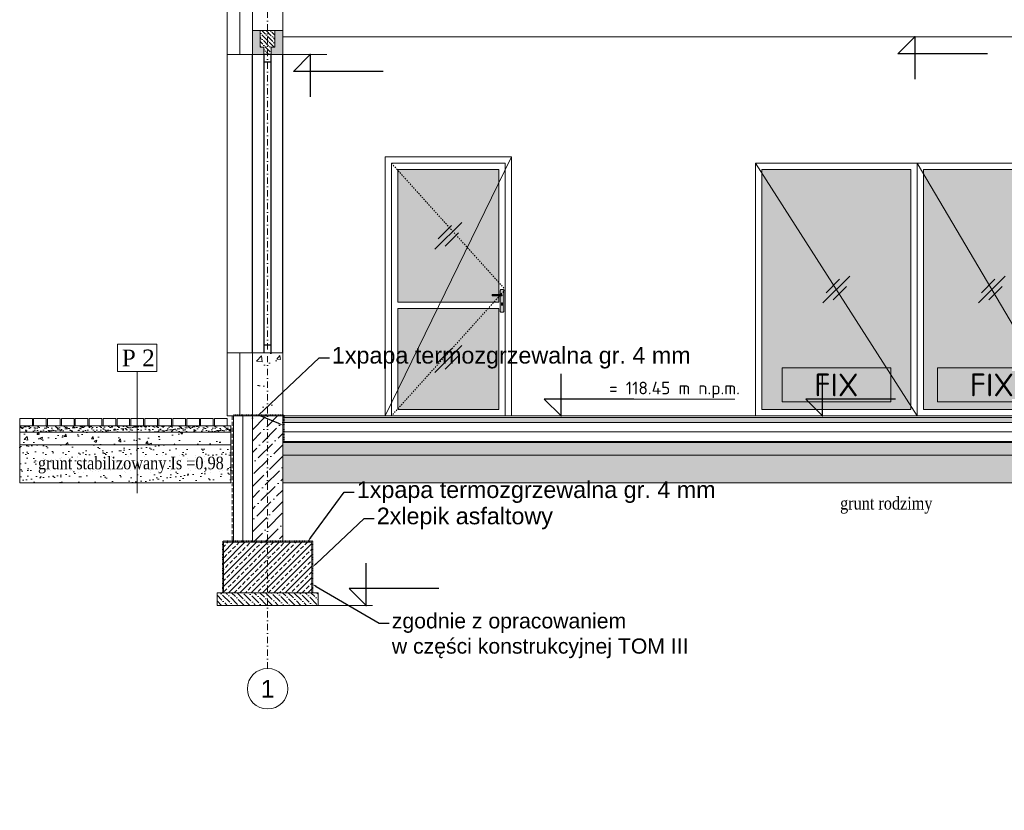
# Model space of a CAD drawing. Header units: millimetres. Extents: x -6697 to 21546, y -3389 to 18959.
# Tile 133 of 153: x 8230 to 9009, y -929 to -303. Entities that reach past the tile are written whole.
import ezdxf
from ezdxf import colors
from ezdxf.entities.mleader import LeaderData, LeaderLine
from ezdxf.enums import TextEntityAlignment as Align
from ezdxf.math import Vec2, Vec3

# ---------------------------------------------------------------- set-up
doc = ezdxf.new("R2010")
doc.units = ezdxf.units.MM
for name, pattern in [('0.5_0.5', [1, 0.5, -0.5]), ('ArcadiaLine11650385385916647520', [4, 2, -2]), ('DASHDOT', [1, 0.5, -0.25, 0, -0.25]), ('DASHED2', [9.525, 6.35, -3.175])]:
    doc.linetypes.add(name, pattern=pattern)
for name, color, linetype, lineweight in [('_0', 7, 'Continuous', 0), ('elewacja_projektowana', 7, 'Continuous', 5), ('elewacje', 7, 'Continuous', 9), ('IZOLACJA', 2, 'Continuous', 15), ('obrobki', 8, 'Continuous', 35), ('sciany_wew', 7, 'Continuous', 18), ('sciany_zew', 7, 'Continuous', 35), ('stolarka', 7, 'Continuous', 5)]:
    doc.layers.add(name, color=color, linetype=linetype, lineweight=lineweight)
doc.layers.add('A-DRZ', color=3, linetype='Continuous')
doc.layers.add('opisy', color=7, linetype='Continuous')
doc.layers.add('dach', color=7, linetype='Continuous', lineweight=20, true_color=0xd60036)
doc.layers.add('pomocnicza', color=6, linetype='Continuous', lineweight=20, plot=False)
doc.styles.add('BIKTS', font='bikromsw.shx', dxfattribs={"width": 0.85})
doc.styles.add('ISO', font='isocpeur.ttf')
doc.styles.add('ISOC', font='isocpeur.ttf')
doc.styles.add('R_G ISOC', font='isocpeur.ttf')
doc.styles.add('SCIANY-100', font='ROMANS.SHX')
doc.styles.get("Standard").update_dxf_attribs({"font": 'arial.ttf'})
doc.linetypes.add('GRADZINOWANIE', pattern='A,0.00254,-2.54,[134,ltypeshp.shx,S=2.54,R=0,X=-2.54,Y=0],-5.08,[134,ltypeshp.shx,S=2.54,R=180,X=2.54,Y=0],-2.54', length=10.16254)
pattern_1 = [(37.5, (-8693.674, -6697.376), (-0.3200063, 9.7882647), [0, -7.7216, 0, -8.636, 0, -8.255]), (7.5, (-8693.674, -6697.376), (8.990466, 14.336502), [0, -4.1656, 0, -6.9596, 0, -2.667]), (327.5, (-8699.923, -6697.376), (15.8198474, 0.0287437), [0, -2.54, 0, -9.144, 0, -11.938]), (317.5, (-8699.923, -6697.376), (15.271129, 4.458586), [0, -1.27, 0, -5.9944, 0, -6.858])]

# ---------------------------------------------------------------- blocks, each defined once
blk = doc.blocks.new('*U136')
blk.add_lwpolyline([(484.72, 13.33), (427.08, 13.33), (427.08, 33.33)])
blk.add_lwpolyline([(427.08, 0), (427.08, 13.33), (413.74, 13.33)], close=True)
for p in [(0, 0), (427.08, 0)]:
    blk.add_point(p)
at = {"style": 'ISOC', "flags": 2}
blk.add_attdef('WYSOKOŚĆ', text='', height=10, dxfattribs=at).set_placement((429.73, 13.33), align=Align.BOTTOM_LEFT)
blk = doc.blocks.new('*U217')
blk.add_lwpolyline([(557.64, 399.33), (500, 399.33), (500, 419.33)])
blk.add_lwpolyline([(500, 386), (500, 399.33), (486.67, 399.33)], close=True)
for p in [(500, 386), (0, 0)]:
    blk.add_point(p)
at = {"style": 'ISOC', "flags": 2}
blk.add_attdef('WYSOKOŚĆ', text='', height=10, dxfattribs=at).set_placement((502.65, 399.33), align=Align.BOTTOM_LEFT)
blk = doc.blocks.new('*U216')
blk.add_lwpolyline([(123.61, -136.67), (65.97, -136.67), (65.97, -116.67)])
blk.add_lwpolyline([(65.97, -150), (65.97, -136.67), (52.64, -136.67)], close=True)
for p in [(0, 0), (65.97, -150)]:
    blk.add_point(p)
at = {"style": 'ISOC', "flags": 2}
blk.add_attdef('WYSOKOŚĆ', text='', height=10, dxfattribs=at).set_placement((68.63, -136.67), align=Align.BOTTOM_LEFT)
blk = doc.blocks.new('*U215')
blk.add_lwpolyline([(500, 300), (500, 286.67), (486.67, 286.67)], close=True)
blk.add_lwpolyline([(557.64, 286.67), (500, 286.67), (500, 266.67)])
for p in [(500, 300), (0, 0)]:
    blk.add_point(p)
at = {"style": 'ISOC', "flags": 2}
blk.add_attdef('WYSOKOŚĆ', text='', height=10, dxfattribs=at).set_placement((502.65, 268.67), align=Align.BOTTOM_LEFT)
blk = doc.blocks.new('*U214')
blk.add_lwpolyline([(21.79, 286), (21.79, 272.67), (8.46, 272.67)], close=True)
blk.add_lwpolyline([(79.43, 272.67), (21.79, 272.67), (21.79, 252.67)])
for p in [(21.79, 286), (0, 0)]:
    blk.add_point(p)
at = {"style": 'ISOC', "flags": 2}
blk.add_attdef('WYSOKOŚĆ', text='', height=10, dxfattribs=at).set_placement((24.45, 254.67), align=Align.BOTTOM_LEFT)
blk = doc.blocks.new('*U213')
blk.add_lwpolyline([(132.52, 395.33), (74.88, 395.33), (74.88, 415.33)])
blk.add_lwpolyline([(74.88, 382), (74.88, 395.33), (61.54, 395.33)], close=True)
for p in [(74.88, 382), (0, 0)]:
    blk.add_point(p)
at = {"style": 'ISOC', "flags": 2}
blk.add_attdef('WYSOKOŚĆ', text='', height=10, dxfattribs=at).set_placement((77.53, 395.33), align=Align.BOTTOM_LEFT)
blk = doc.blocks.new('3kreseczki szyby')
at = {"layer": 'stolarka', "lineweight": 5}
for points in [[(-10.61, -10.61), (10.61, 10.61)], [(-8.13, -2.47), (2.47, 8.13)], [(-2.47, -8.13), (8.13, 2.47)]]:
    blk.add_lwpolyline(points, dxfattribs=at)
blk = doc.blocks.new('klamka')
at = {"layer": 'stolarka'}
h = blk.add_hatch(color=250, dxfattribs=at)
h.dxf.hatch_style = 1
h.paths.add_polyline_path([(1.5, 17, 0.414214), (0.5, 18), (-0.5, 18, 0.414214), (-1.5, 17), (-1.5, 13.96), (-0.38, 13.96, -0.414214), (0.12, 13.46), (0.12, 12.96), (-1.5, 12.96), (-1.5, 1, 0.414214), (-0.5, 0), (0.5, 0, 0.414214), (1.5, 1)])
h.paths.add_polyline_path([(-0.1, 7.49), (0.1, 7.49, -0.414214), (0.4, 7.19), (0.4, 5.79, -0.414214), (0.1, 5.49), (-0.1, 5.49, -0.414214), (-0.4, 5.79), (-0.4, 7.19, -0.414214)], flags=16)
h = blk.add_hatch(color=250, dxfattribs=at)
h.dxf.hatch_style = 1
edge = h.paths.add_edge_path()
edge.add_line((-0.38, 13.96), (-7.88, 13.96))
edge.add_line((-7.88, 13.96), (-7.88, 13.46))
edge.add_arc((-7.38, 13.46), 0.5, 180, 270)
edge.add_line((-7.38, 12.96), (0.12, 12.96))
edge.add_line((0.12, 12.96), (0.12, 13.46))
edge.add_arc((-0.38, 13.46), 0.5, 0, 90)
h = blk.add_hatch(color=9, dxfattribs=at)
h.dxf.hatch_style = 1
h.paths.add_polyline_path([(0.4, 7.19, 0.414214), (0.1, 7.49), (-0.1, 7.49, 0.414214), (-0.4, 7.19), (-0.4, 5.79, 0.414214), (-0.1, 5.49), (0.1, 5.49, 0.414214), (0.4, 5.79)])
blk.add_lwpolyline([(-1.5, 13.96), (-1.5, 17, -0.414214), (-0.5, 18), (0.5, 18, -0.414214), (1.5, 17), (1.5, 1, -0.414214), (0.5, 0), (-0.5, 0, -0.414214), (-1.5, 1), (-1.5, 12.96)], format="xyb", dxfattribs=at)
for points in [[(-0.38, 13.96), (-7.88, 13.96), (-7.88, 13.46, 0.414214), (-7.38, 12.96), (0.12, 12.96), (0.12, 13.46, 0.414214)], [(0.1, 5.49), (-0.1, 5.49, -0.414214), (-0.4, 5.79), (-0.4, 7.19, -0.414214), (-0.1, 7.49), (0.1, 7.49, -0.414214), (0.4, 7.19), (0.4, 5.79, -0.414214)]]:
    blk.add_lwpolyline(points, format="xyb", close=True, dxfattribs=at)
blk = doc.blocks.new('drzwi 90x200 przeszklone')
at = {"layer": 'elewacje', "true_color": 0x7fbfff}
h = blk.add_hatch(color=151, dxfattribs=at)
h.dxf.hatch_style = 1
h.paths.add_polyline_path([(10, 195), (90, 195), (90, 90), (10, 90)])
h.paths.add_polyline_path([(10, 85), (90, 85), (90, 5), (10, 5)])
at = {"layer": 'pomocnicza'}
blk.add_lwpolyline([(100, 205), (0, 0)], dxfattribs=at)
at = {"layer": 'stolarka'}
for points in [[(0, 205), (100, 205), (100, 0), (0, 0)], [(5, 200), (95, 200), (95, 0), (5, 0)], [(10, 195), (90, 195), (90, 90), (10, 90)], [(10, 85), (90, 85), (90, 5), (10, 5)]]:
    blk.add_lwpolyline(points, close=True, dxfattribs=at)
blk.add_lwpolyline([(5, 200), (95, 200), (95, 0)], dxfattribs=at)
at = {"layer": 'stolarka', "linetype": 'ArcadiaLine11650385385916647520', "ltscale": 0.5}
blk.add_lwpolyline([(5, 200), (95, 100), (5, 0)], dxfattribs=at)
at = {"layer": 'elewacje'}
for p in [(50, 142.5), (50, 45)]:
    blk.add_blockref('3kreseczki szyby', p, dxfattribs=at)
at = {"layer": 'stolarka'}
blk.add_blockref('klamka', (92.5, 82), dxfattribs=at)
blk = doc.blocks.new('*T168')
at = {"layer": 'stolarka', "color": 0, "linetype": 'ByBlock', "lineweight": -2, "transparency": 16777216}
for p, q in [((0, 0), (85.99, 0)), ((0, 0), (0, -27)), ((85.99, 0), (85.99, -27)), ((0, -27), (85.99, -27))]:
    blk.add_line(p, q, dxfattribs=at)
at = {"layer": 'stolarka', "color": 0, "transparency": 16777216, "insert": (43, -13.5), "char_height": 18, "width": 82.9912, "attachment_point": 5, "style": 'R_G ISOC'}
blk.add_mtext('FIX', dxfattribs=at)
blk = doc.blocks.new('okno 118x200 fix')
at = {"layer": 'elewacje', "true_color": 0x7fbfff}
h = blk.add_hatch(color=151, dxfattribs=at)
h.dxf.hatch_style = 1
h.paths.add_polyline_path([(5, 195), (113, 195), (113, 5), (5, 5)])
at = {"layer": 'pomocnicza'}
blk.add_lwpolyline([(0, 200), (118, 0)], dxfattribs=at)
at = {"layer": 'stolarka'}
for points in [[(0, 200), (118, 200), (118, 0), (0, 0)], [(5, 195), (113, 195), (113, 5), (5, 5)]]:
    blk.add_lwpolyline(points, close=True, dxfattribs=at)
blk.add_blockref('*T168', (16, 38))
at = {"layer": 'elewacje'}
blk.add_blockref('3kreseczki szyby', (59, 100), dxfattribs=at)
blk = doc.blocks.new('*T170')
at = {"layer": 'stolarka', "color": 0, "linetype": 'ByBlock', "lineweight": -2, "transparency": 16777216}
for p, q in [((0, 0), (85.99, 0)), ((0, 0), (0, -27)), ((85.99, 0), (85.99, -27)), ((0, -27), (85.99, -27))]:
    blk.add_line(p, q, dxfattribs=at)
at = {"layer": 'stolarka', "color": 0, "transparency": 16777216, "insert": (43, -13.5), "char_height": 18, "width": 82.9912, "attachment_point": 5, "style": 'R_G ISOC'}
blk.add_mtext('FIX', dxfattribs=at)
blk = doc.blocks.new('okno 128x200 fix')
at = {"layer": 'elewacje', "true_color": 0x7fbfff}
h = blk.add_hatch(color=151, dxfattribs=at)
h.dxf.hatch_style = 1
h.paths.add_polyline_path([(5, 195), (123, 195), (123, 5), (5, 5)])
at = {"layer": 'pomocnicza'}
blk.add_lwpolyline([(0, 200), (128, 0)], dxfattribs=at)
at = {"layer": 'stolarka'}
for points in [[(0, 200), (128, 200), (128, 0), (0, 0)], [(5, 195), (123, 195), (123, 5), (5, 5)]]:
    blk.add_lwpolyline(points, close=True, dxfattribs=at)
blk.add_blockref('*T170', (21, 38))
at = {"layer": 'elewacje'}
blk.add_blockref('3kreseczki szyby', (64, 100), dxfattribs=at)
blk = doc.blocks.new('*U366')
blk.add_lwpolyline([(557.64, 741.76), (500, 741.76), (500, 761.76)])
blk.add_lwpolyline([(500, 728.43), (500, 741.76), (486.67, 741.76)], close=True)
for p in [(500, 728.43), (0, 0)]:
    blk.add_point(p)
at = {"style": 'ISOC', "flags": 2}
blk.add_attdef('WYSOKOŚĆ', text='', height=10, dxfattribs=at).set_placement((502.65, 741.76), align=Align.BOTTOM_LEFT)
blk = doc.blocks.new('*U219')
blk.add_lwpolyline([(277.8, 13.33), (220.16, 13.33), (220.16, 33.33)])
blk.add_lwpolyline([(220.16, 0), (220.16, 13.33), (206.82, 13.33)], close=True)
for p in [(0, 0), (220.16, 0)]:
    blk.add_point(p)
at = {"style": 'ISOC', "flags": 2}
blk.add_attdef('WYSOKOŚĆ', text='', height=10, dxfattribs=at).set_placement((222.81, 13.33), align=Align.BOTTOM_LEFT)
blk = doc.blocks.new('*U367')
blk.add_point((0, 0))
at = {"style": 'ISOC', "flags": 2}
blk.add_attdef('WYSOKOŚĆ', text='', height=10, dxfattribs=at).set_placement((1165.15, 359.18), align=Align.BOTTOM_LEFT)

msp = doc.modelspace()

# ---------------------------------------------------------------- hatches: boundary and pattern name
at = {"layer": 'sciany_wew', "lineweight": 5}
h = msp.add_hatch(dxfattribs=at)
h.set_pattern_fill('CONCRETE', color=256, scale=5, pattern_type=2)
h.set_pattern_definition([(50, (-9525.674, -6697.376), (35.86301, -3.137607), [3.75, -41.25]), (355, (-9525.674, -6697.376), (-6.93757, 37.60961), [3, -33]), (100.4514, (-9522.686, -6697.637), (28.92547, 34.47198), [3.18701, -35.057106]), (46.1842, (-9525.674, -6687.376), (53.36205, -8.27595), [5.625, -61.875]), (96.6356, (-9521.23, -6688.065), (46.73314, 48.7059), [4.78051, -52.58565]), (351.1842, (-9525.674, -6687.376), (46.7331, 48.70593), [4.5, -49.5]), (21, (-9520.674, -6689.876), (29.845353, -20.130945), [3.75, -41.25]), (326, (-9520.674, -6689.876), (12.16577, 36.2575), [3, -33]), (71.4514, (-9518.187, -6691.553), (42.01113, 16.126525), [3.18701, -35.057106]), (37.5, (-9525.674, -6697.376), (0.607993, 16.644693), [0, -32.6, 0, -33.5, 0, -33.125]), (7.5, (-9525.674, -6697.376), (13.153477, 19.720586), [0, -19.1, 0, -31.85, 0, -12.625]), (327.5, (-9536.824, -6697.376), (26.691122, -1.127744), [0, -12.5, 0, -39, 0, -51.75]), (317.5, (-9541.824, -6697.376), (29.159308, 5.00525), [0, -16.25, 0, -25.9, 0, -36.75])])
h.paths.add_polyline_path([(8414.01, -566.86), (8438.01, -566.86), (8438.01, -616.86), (8414.01, -616.86)])
at = {"layer": 'sciany_zew', "lineweight": 5}
for points in [[(8414.01, -311.86), (8414.01, -330.86), (8423.01, -330.86), (8423.01, -324.86), (8420.01, -324.86), (8420.01, -311.86)], [(8438.01, -311.86), (8438.01, -330.86), (8428.8, -330.86), (8428.8, -324.86), (8431.8, -324.86), (8431.8, -311.86)]]:
    msp.add_hatch(color=34, dxfattribs=at).paths.add_polyline_path(points)
h = msp.add_hatch(dxfattribs=at)
h.set_pattern_fill('ANSI36', color=256, scale=0.75, angle=90, style=0)
h.set_pattern_definition([(135, (-34288.1586, -5822.8412), (-4.63044456, 1.26284852), [5.953125, -1.190625, 0, -1.190625])])
h.paths.add_polyline_path([(8431.8, -311.86), (8420.01, -311.86), (8420.01, -324.86), (8423.01, -324.86), (8423.01, -330.86), (8428.8, -330.86), (8428.8, -324.86), (8431.8, -324.86)])
h = msp.add_hatch(dxfattribs=at)
h.set_pattern_fill('ANSI36', color=256, scale=2, style=0)
h.set_pattern_definition([(45, (-21958.302, -3448.678), (3.367596, 12.3478522), [15.875, -3.175, 0, -3.175])])
h.paths.add_polyline_path([(8438.01, -616.86), (8414.01, -616.86), (8414.01, -716.86), (8438.01, -716.86)])
h = msp.add_hatch(dxfattribs=at)
h.set_pattern_fill('ANSI36', color=256, style=0)
h.set_pattern_definition([(45, (-22731.0993, -3448.678), (1.68379802, 6.17392608), [7.9375, -1.5875, 0, -1.5875])])
h.paths.add_polyline_path([(8438.01, -618.06), (9438.01, -618.06), (9438.01, -622.06), (8438.01, -622.06)])
h = msp.add_hatch(dxfattribs=at)
h.set_pattern_fill('AR-SAND', color=256, scale=0.75, style=0)
h.set_pattern_definition([(37.5, (-23225.092, -3450.678), (-0.14173506, 4.33535348), [0, -3.42, 0, -3.825, 0, -3.65625]), (7.5, (-23225.092, -3450.678), (3.9819976, 6.3498286), [0, -1.845, 0, -3.0825, 0, -1.18125]), (327.5, (-23227.8594, -3450.678), (7.0068192, 0.01273287), [0, -1.125, 0, -4.05, 0, -5.2875]), (317.5, (-23227.8594, -3450.678), (6.7637849, 1.97477), [0, -0.5625, 0, -2.655, 0, -3.0375])])
h.paths.add_polyline_path([(8397.01, -624.86), (8229.88, -624.86), (8229.88, -629.86), (8397.01, -629.86)])
h = msp.add_hatch(dxfattribs=at)
h.set_pattern_fill('AR-CONC', color=256, style=0)
h.set_pattern_definition([(50, (-23225.092, -3450.678), (21.517849, -1.882537), [2.25, -24.75]), (355, (-23225.092, -3450.678), (-4.162544, 22.565759), [1.8, -19.8]), (100.451, (-23223.299, -3450.835), (17.355417, 20.683103), [1.91221, -21.0343]), (46.1842, (-23225.092, -3444.678), (32.017229, -4.965535), [3.375, -37.125]), (96.6356, (-23222.424, -3445.092), (28.039933, 29.2235), [2.86831, -31.5514]), (351.184, (-23225.092, -3444.678), (28.03992, 29.22351), [2.7, -29.7]), (21, (-23222.092, -3446.178), (17.907263, -12.078564), [2.25, -24.75]), (326, (-23222.092, -3446.178), (7.299454, 21.754499), [1.8, -19.8]), (71.4514, (-23220.6, -3447.185), (25.20669, 9.675952), [1.91221, -21.0343]), (37.5, (-23225.092, -3450.678), (0.3647957, 9.9868156), [0, -19.56, 0, -20.1, 0, -19.875]), (7.5, (-23225.092, -3450.678), (7.892086, 11.8323514), [0, -11.46, 0, -19.11, 0, -7.575]), (327.5, (-23231.782, -3450.678), (16.014673, -0.6766462), [0, -7.5, 0, -23.4, 0, -31.05]), (317.5, (-23234.782, -3450.678), (17.495585, 3.0031495), [0, -9.75, 0, -15.54, 0, -22.05])])
h.paths.add_polyline_path([(8397.01, -629.86), (8229.88, -629.86), (8229.88, -639.86), (8397.01, -639.86)])
h = msp.add_hatch(dxfattribs=at)
h.set_pattern_fill('ANSI36', color=256, scale=2, style=0)
h.set_pattern_definition([(45, (-22731.0993, -3451.678), (3.367596, 12.3478522), [15.875, -3.175, 0, -3.175])])
h.paths.add_polyline_path([(8438.01, -637.94), (9438.01, -637.94), (9438.01, -647.94), (8438.01, -647.94)])
h = msp.add_hatch(dxfattribs=at)
h.set_pattern_fill('AR-SAND', color=2, scale=0.2, style=0)
h.set_pattern_definition(pattern_1)
h.paths.add_polyline_path([(8397.01, -639.97), (8229.88, -639.86), (8229.88, -669.87), (8397.01, -669.86)])
h = msp.add_hatch(dxfattribs=at)
h.set_pattern_fill('AR-SAND', color=2, scale=0.2, style=0)
h.set_pattern_definition(pattern_1)
h.paths.add_polyline_path([(8438.01, -647.94), (9438.01, -647.94), (9438.01, -669.74), (8438.01, -669.74)])
h = msp.add_hatch(dxfattribs=at)
h.set_pattern_fill('ANSI33', color=256)
h.set_pattern_definition([(45, (-34298.3717, -5903.841), (-4.4901281, 4.4901281), []), (45, (-34293.8815, -5903.841), (-4.4901281, 4.4901281), [3.175, -1.5875])])
h.paths.add_polyline_path([(8461.01, -716.86), (8391.01, -716.86), (8391.01, -756.86), (8461.01, -756.86)])
h = msp.add_hatch(dxfattribs=at)
h.set_pattern_fill('ANSI36', color=256, angle=90)
h.set_pattern_definition([(135, (-34298.3717, -5898.8412), (-6.17392608, 1.68379802), [7.9375, -1.5875, 0, -1.5875])])
h.paths.add_polyline_path([(8416.01, -756.86), (8386.01, -756.86), (8386.01, -766.86), (8416.01, -766.86)])
h.paths.add_polyline_path([(8466.01, -756.86), (8416.01, -756.86), (8416.01, -766.86), (8466.01, -766.86)])

# ---------------------------------------------------------------- linework, layer by layer
at = {"color": 4, "linetype": 'DASHED2', "lineweight": 5, "ltscale": 0.5}
for p, q in [((8398.01, -616.86), (8398.01, -716.86)), ((9438.01, -637.64), (8438.01, -637.64))]:
    msp.add_line(p, q, dxfattribs=at)
at = {"lineweight": 5}
msp.add_line((8230.26, -624.86), (8394.01, -624.86), dxfattribs=at)
at = {"color": 4, "linetype": 'DASHED2', "lineweight": 5}
msp.add_line((9438.01, -637.34), (8438.01, -637.34), dxfattribs=at)
at = {"layer": '_0', "lineweight": 5}
msp.add_lwpolyline([(8438.01, -330.86), (8414.01, -330.86)], dxfattribs=at)
at = {"layer": 'A-DRZ', "color": 1}
for points in [[(8414.01, -566.86), (8414.01, -330.86)], [(8438.01, -566.86), (8438.01, -330.86)]]:
    msp.add_lwpolyline(points, dxfattribs=at)
at = {"layer": 'A-DRZ'}
for points in [[(8428.91, -566.86), (8428.91, -330.86), (8422.91, -330.86), (8422.91, -566.86)], [(8428.91, -336.86), (8422.91, -336.86)], [(8428.91, -560.86), (8422.91, -560.86)]]:
    msp.add_lwpolyline(points, dxfattribs=at)
at = {"layer": 'elewacja_projektowana', "linetype": 'GRADZINOWANIE', "ltscale": 0.19}
for points in [[(8404.01, -330.86), (8404.01, -223.12)], [(8404.01, -616.86), (8404.01, -566.86)]]:
    msp.add_lwpolyline(points, dxfattribs=at)
at = {"layer": 'elewacja_projektowana', "linetype": 'GRADZINOWANIE', "ltscale": 0.14}
for points in [[(8406.51, -616.86), (8406.51, -716.86)], [(8438.01, -629.56), (9438.01, -629.56)]]:
    msp.add_lwpolyline(points, dxfattribs=at)
at = {"layer": 'IZOLACJA', "color": 4, "linetype": '0.5_0.5', "lineweight": 40}
for points in [[(8399.01, -616.36), (8438.51, -616.36), (8438.51, -637.06)], [(8461.51, -756.86), (8461.51, -716.36), (8390.51, -716.36), (8390.51, -756.86)]]:
    msp.add_lwpolyline(points, dxfattribs=at)
at = {"layer": 'obrobki', "color": 34, "lineweight": 5}
for points in [[(8414.01, -311.86), (8414.01, -330.86), (8423.01, -330.86), (8423.01, -324.86), (8420.01, -324.86), (8420.01, -311.86)], [(8438.01, -311.86), (8438.01, -330.86), (8428.8, -330.86), (8428.8, -324.86), (8431.8, -324.86), (8431.8, -311.86)]]:
    msp.add_lwpolyline(points, close=True, dxfattribs=at)
at = {"layer": 'opisy', "linetype": 'DASHDOT', "lineweight": 5, "ltscale": 10}
msp.add_lwpolyline([(8426.01, -816.86), (8426.01, 33.14)], dxfattribs=at)
at = {"layer": 'opisy', "lineweight": 5}
msp.add_circle((8426.01, -832.86), 16, dxfattribs=at)
at = {"layer": 'sciany_wew'}
for points in [[(8414.01, -330.86), (8394.01, -330.86), (8394.01, -230.23)], [(8438.01, -316.86), (9438.01, -316.86)], [(8394.01, -566.86), (8394.01, -330.86), (8414.01, -330.86)], [(8438.01, -330.86), (8472.75, -330.86)], [(8414.01, -616.86), (8394.01, -616.86), (8394.01, -566.86)], [(8438.01, -616.86), (8438.01, -566.86), (8394.01, -566.86)], [(9438.01, -616.86), (8438.01, -616.86)], [(8466.01, -766.86), (8509.01, -766.86)]]:
    msp.add_lwpolyline(points, dxfattribs=at)
for points in [[(8414.01, -261.86), (8438.01, -261.86), (8438.01, -311.86), (8414.01, -311.86)], [(8438.01, -311.86), (8438.01, -330.86), (8414.01, -330.86), (8414.01, -311.86)]]:
    msp.add_lwpolyline(points, close=True, dxfattribs=at)
at = {"layer": 'sciany_wew', "lineweight": 5}
for points in [[(8414.01, -566.86), (8414.01, -616.86), (8438.01, -616.86)], [(8438.01, -616.86), (8438.01, -566.86)], [(8399.01, -616.86), (8399.01, -716.86)], [(8438.01, -716.86), (8438.01, -616.86), (8414.01, -616.86), (8414.01, -716.86)]]:
    msp.add_lwpolyline(points, dxfattribs=at)
at = {"layer": 'sciany_zew', "lineweight": 5}
for p, q in [((8322.78, -581.6), (8322.78, -678.14)), ((8715.81, -603.53), (8795.55, -603.53))]:
    msp.add_line(p, q, dxfattribs=at)
msp.add_lwpolyline([(8431.8, -311.86), (8420.01, -311.86), (8420.01, -324.86), (8423.01, -324.86), (8423.01, -330.86), (8428.8, -330.86), (8428.8, -324.86), (8431.8, -324.86), (8431.8, -311.86)], dxfattribs=at)
for points in [[(8307.26, -560.17), (8338.3, -560.17), (8338.3, -581.6), (8307.26, -581.6)], [(8239.88, -624.86), (8229.88, -624.86), (8229.88, -618.86), (8239.88, -618.86)], [(8250.88, -624.86), (8240.88, -624.86), (8240.88, -618.86), (8250.88, -618.86)], [(8261.88, -624.86), (8251.88, -624.86), (8251.88, -618.86), (8261.88, -618.86)], [(8272.88, -624.86), (8262.88, -624.86), (8262.88, -618.86), (8272.88, -618.86)], [(8283.88, -624.86), (8273.88, -624.86), (8273.88, -618.86), (8283.88, -618.86)], [(8294.88, -624.86), (8284.88, -624.86), (8284.88, -618.86), (8294.88, -618.86)], [(8305.88, -624.86), (8295.88, -624.86), (8295.88, -618.86), (8305.88, -618.86)], [(8316.88, -624.86), (8306.88, -624.86), (8306.88, -618.86), (8316.88, -618.86)], [(8327.88, -624.86), (8317.88, -624.86), (8317.88, -618.86), (8327.88, -618.86)], [(8338.88, -624.86), (8328.88, -624.86), (8328.88, -618.86), (8338.88, -618.86)], [(8349.88, -624.86), (8339.88, -624.86), (8339.88, -618.86), (8349.88, -618.86)], [(8361.01, -624.86), (8351.01, -624.86), (8351.01, -618.86), (8361.01, -618.86)], [(8372.01, -624.86), (8362.01, -624.86), (8362.01, -618.86), (8372.01, -618.86)], [(8383.01, -624.86), (8373.01, -624.86), (8373.01, -618.86), (8383.01, -618.86)], [(8394.01, -624.86), (8384.01, -624.86), (8384.01, -618.86), (8394.01, -618.86)], [(8438.01, -618.06), (9438.01, -618.06), (9438.01, -622.06), (8438.01, -622.06)], [(8438.01, -622.06), (9438.01, -622.06), (9438.01, -637.06), (8438.01, -637.06)], [(8397.01, -624.86), (8229.88, -624.86), (8229.88, -629.86), (8397.01, -629.86)], [(8397.01, -629.86), (8229.88, -629.86), (8229.88, -639.86), (8397.01, -639.86)], [(8438.01, -637.94), (9438.01, -637.94), (9438.01, -647.94), (8438.01, -647.94)], [(8397.01, -639.97), (8229.88, -639.86), (8229.88, -669.87), (8397.01, -669.86)], [(8438.01, -647.94), (9438.01, -647.94), (9438.01, -669.74), (8438.01, -669.74)], [(8391.01, -756.86), (8461.01, -756.86), (8461.01, -716.86), (8391.01, -716.86)], [(8386.01, -766.86), (8466.01, -766.86), (8466.01, -756.86), (8386.01, -756.86)]]:
    msp.add_lwpolyline(points, close=True, dxfattribs=at)

# ---------------------------------------------------------------- block references
at = {"lineweight": 5}
for name in ['*U366', '*U217', '*U213', '*U367', '*U215', '*U214', '*U136', '*U136', '*U136', '*U136', '*U136', '*U219', '*U216', '*U216', '*U216', '*U216']:
    msp.add_blockref(name, (8438.01, -616.86), dxfattribs=at)
at = {"layer": 'dach'}
msp.add_blockref('drzwi 90x200 przeszklone', (8519.01, -616.86), dxfattribs=at)
at = {"layer": 'sciany_wew'}
for name, p in [('okno 128x200 fix', (8812.01, -616.86)), ('okno 118x200 fix', (8940.01, -616.86))]:
    msp.add_blockref(name, p, dxfattribs=at)

# ---------------------------------------------------------------- texts
at = {"lineweight": 5, "insert": (8310.65, -564.4), "char_height": 13.2, "width": 28.5395, "attachment_point": 1, "style": 'SCIANY-100'}
msp.add_mtext('{\\fTimes New Roman|b0|i0|c238|p18;P 2}', dxfattribs=at)
at = {"layer": 'opisy', "lineweight": 5, "insert": (8426.01, -832.86), "char_height": 14, "attachment_point": 5}
msp.add_mtext_dynamic_manual_height_columns('1', width=22.5475, gutter_width=70, heights=[0], dxfattribs=at)
at = {"layer": 'sciany_zew', "lineweight": 5, "char_height": 10, "attachment_point": 1}
for s, insert, width, style in [(' = 118.45 m n.p.m.', (8689.82, -589.79), 120.3775, 'ISO'), ('{\\fTimes New Roman|b0|i0|c238|p18;grunt stabilizowany Is =0,98}', (8244.34, -649.16), 168.7937, 'BIKTS'), ('{\\fTimes New Roman|b0|i0|c238|p18;grunt rodzimy}', (8878.96, -680.98), 120.3775, 'BIKTS')]:
    msp.add_mtext(s, dxfattribs=dict(at, insert=insert, width=width, style=style))

# ---------------------------------------------------------------- leaders
at = {"layer": 'sciany_wew'}
ml = msp.add_multileader_mtext('Standard', dxfattribs=at)
ml.set_content('1xpapa termozgrzewalna gr. 4 mm', color=256)
ml.set_leader_properties()
ml.build(insert=Vec2(0, 0))
ctx = ml.context
ctx.base_point, ctx.char_height, ctx.plane_origin = Vec3(8474.89, -570.8), 13.2, Vec3(8438.01, -506.86)
notes = []
notes.append((ctx, [(0, (1, 1, 0), (8466.89, -570.8), (1, 0), 8, [(1, [(8438.51, -624.45), (8418.76, -616.36)], 0, [])])]))
ctx.mtext.insert, ctx.mtext.flow_direction = Vec3(8476.89, -562.26), 5
ml = msp.add_multileader_mtext('Standard', dxfattribs=at)
ml.set_content('1xpapa termozgrzewalna gr. 4 mm', color=256)
ml.set_leader_properties()
ml.build(insert=Vec2(0, 0))
ctx = ml.context
ctx.base_point, ctx.char_height, ctx.plane_origin = Vec3(8494.6, -677.2), 13.2, Vec3(8450.46, -712.49)
notes.append((ctx, [(0, (1, 1, 0), (8486.6, -677.2), (1, 0), 8, [(0, [(8457.78, -716.36)], 0, [])])]))
ctx.mtext.insert, ctx.mtext.flow_direction = Vec3(8496.6, -668.66), 5
ml = msp.add_multileader_mtext('Standard', dxfattribs=at)
ml.set_content('2xlepik asfaltowy', color=256)
ml.set_leader_properties()
ml.build(insert=Vec2(0, 0))
ctx = ml.context
ctx.base_point, ctx.char_height, ctx.plane_origin = Vec3(8510.36, -698.01), 13.2, Vec3(8466.22, -741.18)
notes.append((ctx, [(0, (1, 1, 0), (8502.36, -698.01), (1, 0), 8, [(0, [(8461.51, -736.61)], 0, [])])]))
ctx.mtext.insert, ctx.mtext.flow_direction = Vec3(8512.36, -689.47), 5
ml = msp.add_multileader_mtext('Standard', dxfattribs=at)
ml.set_content('zgodnie z opracowaniem \\Pw części konstrukcyjnej TOM III', color=256)
ml.set_leader_properties()
ml.build(insert=Vec2(0, 0))
ctx = ml.context
ctx.base_point, ctx.char_height, ctx.plane_origin = Vec3(8522.31, -780.83), 12, Vec3(8461.01, -736.86)
notes.append((ctx, [(0, (1, 1, 0), (8514.31, -780.83), (1, 0), 8, [(0, [(8461.01, -749.85)], 0, [])])]))
ctx.mtext.insert, ctx.mtext.flow_direction = Vec3(8524.31, -773.07), 5
for ctx, leaders in notes:
    for number, flags, end, landing, length, lines in leaders:
        leader = LeaderData()
        leader.index, (leader.has_last_leader_line, leader.has_dogleg_vector, leader.attachment_direction) = number, flags
        leader.last_leader_point, leader.dogleg_vector, leader.dogleg_length = Vec3(end), Vec3(landing), length
        for number, points, colour, breaks in lines:
            line = LeaderLine()
            line.index, line.vertices, line.color, line.breaks = number, Vec3.list(points), colors.encode_raw_color(colour), breaks
            leader.lines.append(line)
        ctx.leaders.append(leader)

doc.saveas('drawing.dxf')
